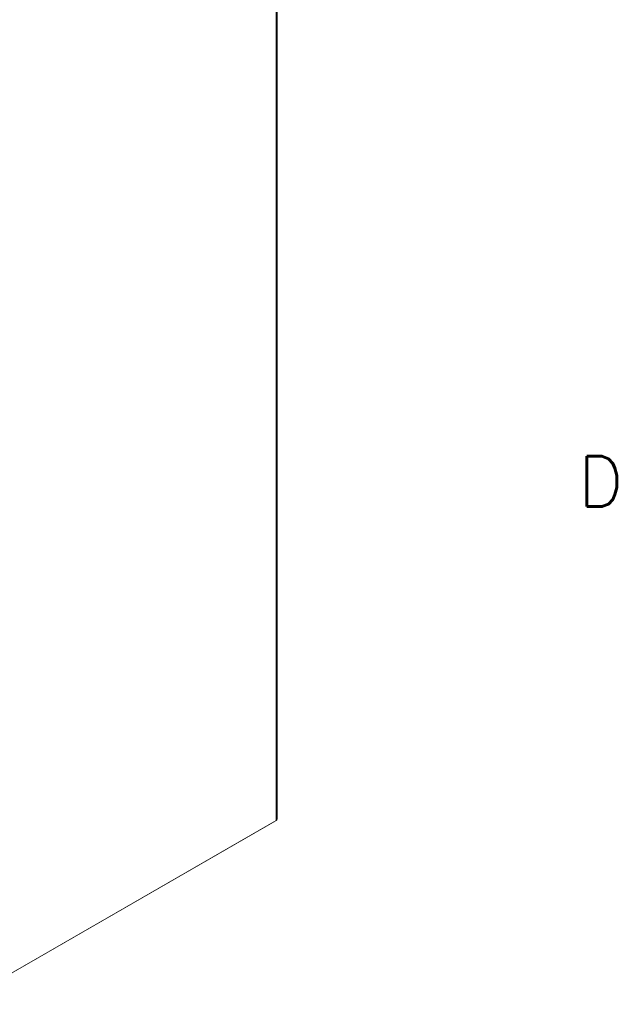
# Model space of a CAD drawing. Header units: inches. Extents: x 3 to 371, y 8 to 234.
# Tile 43 of 51: x 347 to 368, y 82 to 117. Entities that reach past the tile are written whole.
import ezdxf

# ---------------------------------------------------------------- set-up
doc = ezdxf.new("R2010")
doc.units = ezdxf.units.IN
doc.header["$LTSCALE"] = 22
doc.header["$MEASUREMENT"] = 0
doc.layers.get('0').update_dxf_attribs({"lineweight": 0})
for name, color, linetype, lineweight in [('Border (ANSI)', 7, 'Continuous', 5), ('Visible (ANSI)', 7, 'Continuous', 5), ('Visible Narrow (ANSI)', 7, 'Continuous', 5)]:
    doc.layers.add(name, color=color, linetype=linetype, lineweight=lineweight)
doc.styles.add('Note Text (ANSI)', font='RomanS.shx')

# ---------------------------------------------------------------- blocks, each defined once
blk = doc.blocks.new('Borders Default Border')
at = {"layer": 'Border (ANSI)', "insert": (16.6745, 4.5426), "char_height": 0.08, "attachment_point": 7, "style": 'Note Text (ANSI)'}
blk.add_mtext('D', dxfattribs=at)

msp = doc.modelspace()

# ---------------------------------------------------------------- linework, layer by layer
at = {"layer": 'Visible (ANSI)'}
for p, q in [((356.2888, 140.7316), (356.2888, 88.9767)), ((356.2178, 88.9093), (345.0755, 82.4929)), ((356.2566, 88.932), (345.1143, 82.5155)), ((356.2178, 88.9093), (356.2178, 88.9096))]:
    msp.add_line(p, q, dxfattribs=at)
msp.add_ellipse((356.1789, 88.9767), major_axis=(0.11, 0), ratio=0.5758617, start_param=5.4977871, end_param=6.2831853, dxfattribs=at)
at = {"layer": 'Visible Narrow (ANSI)'}
msp.add_line((356.2566, 88.932), (356.2566, 140.6869), dxfattribs=at)

# ---------------------------------------------------------------- block references
at = {"xscale": 22, "yscale": 22, "zscale": 22}
msp.add_blockref('Borders Default Border', (0, 0), dxfattribs=at)

doc.saveas('drawing.dxf')
